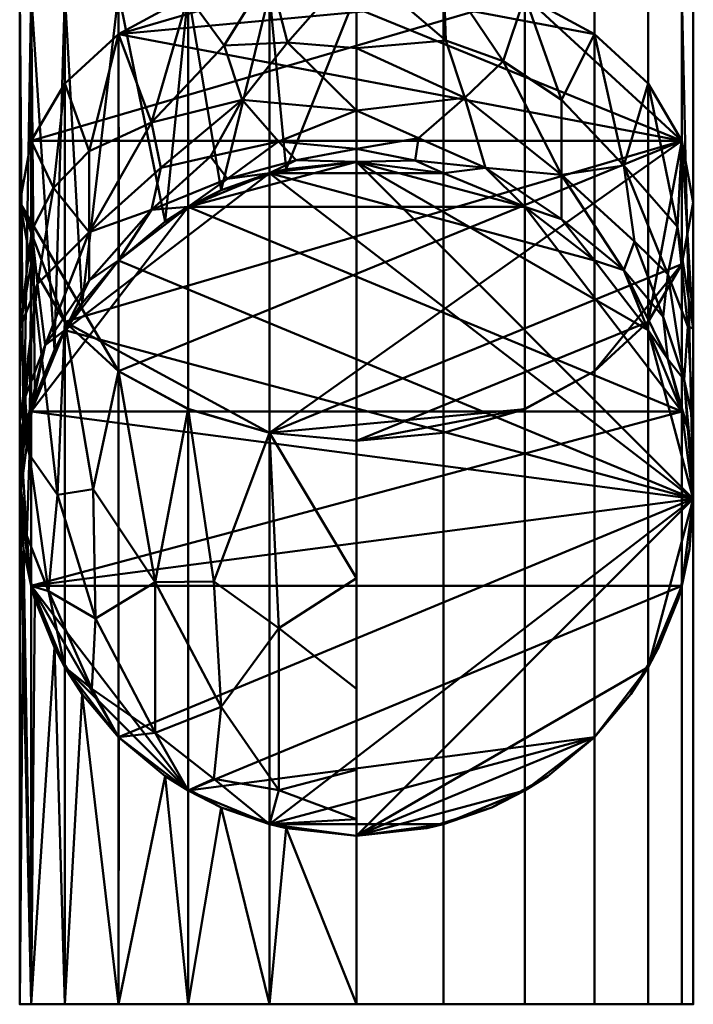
# Model space of a CAD drawing. Header units: inches. Extents: x 361 to 802, y -362 to 528.
# Tile 197 of 256: x 599 to 607, y 354 to 366. Entities that reach past the tile are written whole.
import ezdxf

# ---------------------------------------------------------------- set-up
doc = ezdxf.new("R2010")
doc.units = ezdxf.units.IN
doc.header["$MEASUREMENT"] = 0
doc.linetypes.add('Center', pattern=[1.25, 0.25, -0.1875, 0.625, -0.1875])
doc.layers.add('M-HVAC-DUCT', color=70, linetype='Continuous', lineweight=50)
doc.layers.add('M-HVAC-DUCT-CNTR', color=70, linetype='Center', lineweight=30)

# ---------------------------------------------------------------- blocks, each defined once
blk = doc.blocks.new('Round Tee - Standard-V8-3D - Electrical Coordination')
at = {"layer": 'M-HVAC-DUCT', "color": 215}
mesh = blk.add_polyface(dxfattribs=at)
corners = [(-6, 4), (-6, 3.864, 1.035), (-6, 3.464, 2), (-6, 2.828, 2.828), (-6, 2, 3.464), (-6, 1.035, 3.864), (-6, 0, 4), (0, 0, 4), (6, 0, 4), (6, 1.035, 3.864), (6, 2, 3.464), (6, 2.828, 2.828), (6, 3.464, 2), (6, 3.864, 1.035), (6, 4)]
mesh.append_faces([[corners[k] for k in face] for face in [(9, 10, 4, 5), (3, 4, 10, 11), (11, 12, 2, 3), (12, 13, 1, 2)]], dxfattribs={"vtx1": -1, "vtx3": -1, "color": 215})
mesh.append_faces([[corners[k] for k in face] for face in [(7, 8, 9)]], dxfattribs={"vtx2": -1, "color": 215})
mesh.append_faces([[corners[k] for k in face] for face in [(5, 6, 7, 9)]], dxfattribs={"vtx2": -1, "vtx3": -1, "color": 215})
mesh.append_faces([[corners[k] for k in face] for face in [(13, 14, 0, 1)]], dxfattribs={"vtx3": -1, "color": 215})
mesh = blk.add_polyface(dxfattribs=at)
corners = [(-6, 0, -4), (-6, 1.035, -3.864), (-6, 2, -3.464), (-6, 2.828, -2.828), (-6, 3.464, -2), (-6, 3.864, -1.035), (-6, 4), (6, 4), (6, 3.864, -1.035), (6, 3.464, -2), (6, 2.828, -2.828), (6, 2, -3.464), (6, 1.035, -3.864), (6, 0, -4), (0, 0, -4)]
mesh.append_faces([[corners[k] for k in face] for face in [(7, 8, 5, 6)]], dxfattribs={"vtx1": -1, "color": 215})
mesh.append_faces([[corners[k] for k in face] for face in [(8, 9, 4, 5), (3, 4, 9, 10), (10, 11, 2, 3), (11, 12, 1, 2)]], dxfattribs={"vtx1": -1, "vtx3": -1, "color": 215})
mesh.append_faces([[corners[k] for k in face] for face in [(14, 0, 1)]], dxfattribs={"vtx2": -1, "color": 215})
mesh.append_faces([[corners[k] for k in face] for face in [(12, 13, 14, 1)]], dxfattribs={"vtx2": -1, "vtx3": -1, "color": 215})
mesh = blk.add_polyface(dxfattribs=at)
corners = [(6, 0, 4), (6, -1.035, 3.864), (6, -2, 3.464), (6, -2.828, 2.828), (6, -3.464, 2), (6, -3.864, 1.035), (6, -4), (6, -3.864, -1.035), (6, -3.464, -2), (6, -2.828, -2.828), (6, -2, -3.464), (6, -1.035, -3.864), (6, 0, -4), (6, 1.035, -3.864), (6, 2, -3.464), (6, 2.828, -2.828), (6, 3.464, -2), (6, 3.864, -1.035), (6, 4), (6, 3.864, 1.035), (6, 3.464, 2), (6, 2.828, 2.828), (6, 2, 3.464), (6, 1.035, 3.864)]
mesh.append_faces([[corners[k] for k in face] for face in [(7, 5, 6), (18, 16, 17)]], dxfattribs={"vtx0": -1, "color": 215})
mesh.append_faces([[corners[k] for k in face] for face in [(1, 12, 23, 0)]], dxfattribs={"vtx0": -1, "vtx1": -1, "color": 215})
mesh.append_faces([[corners[k] for k in face] for face in [(12, 5, 9, 10)]], dxfattribs={"vtx0": -1, "vtx1": -1, "vtx3": -1, "color": 215})
mesh.append_faces([[corners[k] for k in face] for face in [(18, 12, 13, 14), (5, 7, 8, 9), (12, 19, 20, 21), (12, 3, 4, 5)]], dxfattribs={"vtx0": -1, "vtx3": -1, "color": 215})
mesh.append_faces([[corners[k] for k in face] for face in [(15, 16, 18, 14), (22, 23, 12, 21), (2, 3, 12, 1), (18, 19, 12)]], dxfattribs={"vtx1": -1, "vtx2": -1, "color": 215})
mesh.append_faces([[corners[k] for k in face] for face in [(10, 11, 12)]], dxfattribs={"vtx2": -1, "color": 215})
mesh = blk.add_polyface(dxfattribs=at)
corners = [(-6, 0, 4), (-6, -1.035, 3.864), (-6, -2, 3.464), (-6, -2.828, 2.828), (-6, -3.464, 2), (-6, -3.864, 1.035), (-6, -4), (-4, -4), (-3.911, -3.911, 0.837), (-3.663, -3.663, 1.608), (-3.291, -3.291, 2.273), (-2.834, -2.834, 2.823), (-2.32, -2.32, 3.259), (-1.767, -1.767, 3.588), (-1.19, -1.19, 3.819), (-0.599, -0.599, 3.955), (0, 0, 4), (6, -4), (6, -3.864, 1.035), (6, -3.464, 2), (6, -2.828, 2.828), (6, -2, 3.464), (6, -1.035, 3.864), (6, 0, 4), (0, 0, 4), (0.599, -0.599, 3.955), (1.19, -1.19, 3.819), (1.767, -1.767, 3.588), (2.32, -2.32, 3.259), (2.834, -2.834, 2.823), (3.291, -3.291, 2.273), (3.663, -3.663, 1.608), (3.911, -3.911, 0.837), (4, -4)]
mesh.append_faces([[corners[k] for k in face] for face in [(4, 10, 3), (6, 8, 5), (3, 12, 2), (12, 3, 11), (13, 2, 12), (31, 19, 30), (27, 22, 26)]], dxfattribs={"vtx0": -1, "vtx1": -1, "color": 215})
mesh.append_faces([[corners[k] for k in face] for face in [(9, 4, 5), (13, 1, 2), (15, 0, 1), (32, 17, 18), (31, 18, 19), (20, 29, 30), (30, 19, 20), (28, 20, 21), (27, 21, 22), (25, 22, 23), (20, 28, 29)]], dxfattribs={"vtx0": -1, "vtx2": -1, "color": 215})
mesh.append_faces([[corners[k] for k in face] for face in [(7, 8, 6), (24, 25, 23)]], dxfattribs={"vtx1": -1, "color": 215})
mesh.append_faces([[corners[k] for k in face] for face in [(8, 9, 5), (9, 10, 4), (10, 11, 3), (13, 14, 1), (14, 15, 1), (31, 32, 18), (27, 28, 21), (25, 26, 22)]], dxfattribs={"vtx1": -1, "vtx2": -1, "color": 215})
mesh.append_faces([[corners[k] for k in face] for face in [(15, 16, 0), (32, 33, 17)]], dxfattribs={"vtx2": -1, "color": 215})
mesh = blk.add_polyface(dxfattribs=at)
corners = [(-4, -6), (-3.864, -6, 1.035), (-3.464, -6, 2), (-2.828, -6, 2.828), (-2, -6, 3.464), (-1.035, -6, 3.864), (0, -6, 4), (0, 0, 4), (-0.599, -0.599, 3.955), (-1.19, -1.19, 3.819), (-1.767, -1.767, 3.588), (-2.32, -2.32, 3.259), (-2.834, -2.834, 2.823), (-3.291, -3.291, 2.273), (-3.663, -3.663, 1.608), (-3.911, -3.911, 0.837), (-4, -4)]
mesh.append_faces([[corners[k] for k in face] for face in [(14, 2, 13), (10, 5, 9)]], dxfattribs={"vtx0": -1, "vtx1": -1, "color": 215})
mesh.append_faces([[corners[k] for k in face] for face in [(15, 0, 1), (14, 1, 2), (3, 12, 13), (13, 2, 3), (11, 3, 4), (10, 4, 5), (8, 5, 6), (3, 11, 12)]], dxfattribs={"vtx0": -1, "vtx2": -1, "color": 215})
mesh.append_faces([[corners[k] for k in face] for face in [(7, 8, 6)]], dxfattribs={"vtx1": -1, "color": 215})
mesh.append_faces([[corners[k] for k in face] for face in [(14, 15, 1), (10, 11, 4), (8, 9, 5)]], dxfattribs={"vtx1": -1, "vtx2": -1, "color": 215})
mesh.append_faces([[corners[k] for k in face] for face in [(15, 16, 0)]], dxfattribs={"vtx2": -1, "color": 215})
mesh = blk.add_polyface(dxfattribs=at)
corners = [(0, -6, 4), (1.035, -6, 3.864), (2, -6, 3.464), (2.828, -6, 2.828), (3.464, -6, 2), (3.864, -6, 1.035), (4, -6), (4, -4), (3.911, -3.911, 0.837), (3.663, -3.663, 1.608), (3.291, -3.291, 2.273), (2.834, -2.834, 2.823), (2.32, -2.32, 3.259), (1.767, -1.767, 3.588), (1.19, -1.19, 3.819), (0.599, -0.599, 3.955), (0, 0, 4)]
mesh.append_faces([[corners[k] for k in face] for face in [(15, 1, 14), (10, 4, 9)]], dxfattribs={"vtx0": -1, "vtx1": -1, "color": 215})
mesh.append_faces([[corners[k] for k in face] for face in [(15, 0, 1), (12, 2, 3), (10, 3, 4), (9, 4, 5), (8, 5, 6), (3, 11, 12)]], dxfattribs={"vtx0": -1, "vtx2": -1, "color": 215})
mesh.append_faces([[corners[k] for k in face] for face in [(7, 8, 6)]], dxfattribs={"vtx1": -1, "color": 215})
mesh.append_faces([[corners[k] for k in face] for face in [(1, 2, 13), (12, 13, 2), (13, 14, 1), (10, 11, 3), (8, 9, 5)]], dxfattribs={"vtx1": -1, "vtx2": -1, "color": 215})
mesh.append_faces([[corners[k] for k in face] for face in [(15, 16, 0)]], dxfattribs={"vtx2": -1, "color": 215})
mesh = blk.add_polyface(dxfattribs=at)
corners = [(4, -6), (3.864, -6, -1.035), (3.464, -6, -2), (2.828, -6, -2.828), (2, -6, -3.464), (1.035, -6, -3.864), (0, -6, -4), (0, 0, -4), (0.599, -0.599, -3.955), (1.19, -1.19, -3.819), (1.767, -1.767, -3.588), (2.32, -2.32, -3.259), (2.834, -2.834, -2.823), (3.291, -3.291, -2.273), (3.663, -3.663, -1.608), (3.911, -3.911, -0.837), (4, -4)]
mesh.append_faces([[corners[k] for k in face] for face in [(14, 2, 13), (10, 5, 9)]], dxfattribs={"vtx0": -1, "vtx1": -1, "color": 215})
mesh.append_faces([[corners[k] for k in face] for face in [(15, 0, 1), (14, 1, 2), (3, 12, 13), (13, 2, 3), (11, 3, 4), (10, 4, 5), (8, 5, 6), (3, 11, 12)]], dxfattribs={"vtx0": -1, "vtx2": -1, "color": 215})
mesh.append_faces([[corners[k] for k in face] for face in [(7, 8, 6)]], dxfattribs={"vtx1": -1, "color": 215})
mesh.append_faces([[corners[k] for k in face] for face in [(14, 15, 1), (10, 11, 4), (8, 9, 5)]], dxfattribs={"vtx1": -1, "vtx2": -1, "color": 215})
mesh.append_faces([[corners[k] for k in face] for face in [(15, 16, 0)]], dxfattribs={"vtx2": -1, "color": 215})
mesh = blk.add_polyface(dxfattribs=at)
corners = [(0, -6, 4), (-1.035, -6, 3.864), (-2, -6, 3.464), (-2.828, -6, 2.828), (-3.464, -6, 2), (-3.864, -6, 1.035), (-4, -6), (-3.864, -6, -1.035), (-3.464, -6, -2), (-2.828, -6, -2.828), (-2, -6, -3.464), (-1.035, -6, -3.864), (0, -6, -4), (1.035, -6, -3.864), (2, -6, -3.464), (2.828, -6, -2.828), (3.464, -6, -2), (3.864, -6, -1.035), (4, -6), (3.864, -6, 1.035), (3.464, -6, 2), (2.828, -6, 2.828), (2, -6, 3.464), (1.035, -6, 3.864)]
mesh.append_faces([[corners[k] for k in face] for face in [(3, 12, 2), (19, 12, 18)]], dxfattribs={"vtx0": -1, "vtx1": -1, "color": 215})
mesh.append_faces([[corners[k] for k in face] for face in [(12, 5, 9, 10), (12, 23, 1, 2)]], dxfattribs={"vtx0": -1, "vtx1": -1, "vtx3": -1, "color": 215})
mesh.append_faces([[corners[k] for k in face] for face in [(18, 12, 13, 14), (5, 7, 8, 9), (12, 19, 20, 21), (12, 3, 4, 5)]], dxfattribs={"vtx0": -1, "vtx3": -1, "color": 215})
mesh.append_faces([[corners[k] for k in face] for face in [(6, 7, 5), (17, 18, 16), (0, 1, 23)]], dxfattribs={"vtx1": -1, "color": 215})
mesh.append_faces([[corners[k] for k in face] for face in [(15, 16, 18, 14), (22, 23, 12, 21)]], dxfattribs={"vtx1": -1, "vtx2": -1, "color": 215})
mesh.append_faces([[corners[k] for k in face] for face in [(10, 11, 12)]], dxfattribs={"vtx2": -1, "color": 215})
blk = doc.blocks.new('Round Elbow - 1_5 D-1397765-3D - Electrical Coordination')
at = {"layer": 'M-HVAC-DUCT', "color": 215}
mesh = blk.add_polyface(dxfattribs=at)
corners = [(0.686, 6.343), (-0.526, 5.348), (-1.909, 4.609), (-3.41, 4.154), (-4.971, 4), (-4.971, 3.864, 1.035), (-4.971, 3.464, 2), (-4.971, 2.828, 2.828), (-4.971, 2, 3.464), (-4.971, 1.035, 3.864), (-4.971, 0, 4), (-2.629, 0.231, 4), (-0.378, 0.913, 4), (1.696, 2.022, 4), (3.515, 3.515, 4), (2.783, 4.247, 3.864), (2.101, 4.929, 3.464), (1.515, 5.515, 2.828), (1.065, 5.964, 2), (0.783, 6.247, 1.035), (-1.31, 3.163, 3.173), (-2.579, 4.117, 1.357), (-1.86, 1.747, 3.788), (-0.4, 4.449, 2.435), (-2.892, 3.422, 2.435), (0.492, 3.069, 3.696), (-1.148, 4.848, 0.928), (-3.245, 2.592, 3.173), (0.462, 4.127, 3.173), (0.34, 2.065, 3.932), (-0.086, 5.284, 1.531), (-1.287, 4.457, 1.732), (1.84, 2.98, 3.939), (-3.348, 1.872, 3.6), (-3.322, 1.185, 3.857), (-1.638, 3.915, 2.325), (-3.631, 4.027, 0.818), (-3.854, 3.753, 1.572), (-0.138, 5.544, 0.716)]
mesh.append_faces([[corners[k] for k in face] for face in [(5, 36, 4), (4, 36, 3), (16, 25, 15), (17, 28, 16), (14, 32, 13), (9, 33, 8), (10, 34, 9), (0, 38, 19)]], dxfattribs={"vtx0": -1, "vtx1": -1, "color": 215})
mesh.append_faces([[corners[k] for k in face] for face in [(26, 31, 30), (21, 37, 24), (23, 31, 35), (27, 24, 7), (20, 27, 33), (34, 22, 33), (37, 21, 36), (34, 33, 9), (35, 20, 23), (23, 28, 17), (22, 12, 29), (20, 22, 25), (33, 27, 8), (25, 16, 28), (24, 27, 20), (26, 2, 21), (20, 28, 23), (19, 38, 30), (38, 1, 26), (32, 29, 13), (29, 32, 25), (22, 29, 25), (25, 28, 20), (31, 26, 21), (23, 18, 30), (35, 21, 24), (23, 30, 31), (25, 32, 15), (20, 33, 22), (11, 22, 34), (21, 35, 31), (20, 35, 24), (2, 36, 21), (5, 37, 36), (24, 37, 6), (30, 38, 26)]], dxfattribs={"vtx0": -1, "vtx1": -1, "vtx2": -1, "color": 215})
mesh.append_faces([[corners[k] for k in face] for face in [(22, 11, 12), (24, 6, 7), (32, 14, 15), (37, 5, 6)]], dxfattribs={"vtx0": -1, "vtx2": -1, "color": 215})
mesh.append_faces([[corners[k] for k in face] for face in [(10, 11, 34), (7, 8, 27), (2, 3, 36), (12, 13, 29), (17, 18, 23), (1, 2, 26), (0, 1, 38), (18, 19, 30)]], dxfattribs={"vtx1": -1, "vtx2": -1, "color": 215})
mesh = blk.add_polyface(dxfattribs=at)
corners = [(3.515, 3.515, -4), (1.696, 2.022, -4), (-0.378, 0.913, -4), (-2.629, 0.231, -4), (-4.971, 0, -4), (-4.971, 1.035, -3.864), (-4.971, 2, -3.464), (-4.971, 2.828, -2.828), (-4.971, 3.464, -2), (-4.971, 3.864, -1.035), (-4.971, 4), (-3.41, 4.154), (-1.909, 4.609), (-0.526, 5.348), (0.686, 6.343), (0.783, 6.247, -1.035), (1.065, 5.964, -2), (1.515, 5.515, -2.828), (2.101, 4.929, -3.464), (2.783, 4.247, -3.864), (-1.593, 3.845, -2.435), (-1.72, 2.048, -3.696), (-2.587, 4.141, -1.286), (-0.018, 3.817, -3.173), (-0.638, 4.916, -1.531), (-2.944, 2.652, -3.173), (0.246, 2.24, -3.89), (-3.378, 3.318, -2.435), (0.042, 4.735, -2.435), (-1.167, 4.885, -0.735), (-1.694, 1.199, -3.936), (-3.211, 1.351, -3.814), (1.192, 3.537, -3.696), (-0.113, 5.567, -0.698), (-0.263, 2.79, -3.641), (-1.368, 2.951, -3.3), (-3.642, 3.706, -1.743), (-3.743, 3.95, -1.06), (1.789, 2.965, -3.935)]
mesh.append_faces([[corners[k] for k in face] for face in [(13, 29, 12), (8, 27, 7), (15, 33, 14), (3, 30, 2), (6, 31, 5), (14, 33, 13), (9, 36, 8), (10, 37, 9), (0, 38, 19)]], dxfattribs={"vtx0": -1, "vtx1": -1, "color": 215})
mesh.append_faces([[corners[k] for k in face] for face in [(23, 34, 35), (19, 38, 32), (27, 25, 7), (25, 27, 20), (25, 31, 6), (20, 28, 23), (25, 21, 31), (30, 31, 21), (35, 20, 23), (20, 27, 36), (24, 29, 33), (22, 29, 24), (20, 22, 24), (37, 36, 9), (37, 22, 36), (36, 27, 8), (26, 34, 32), (26, 2, 30), (22, 12, 29), (38, 1, 26), (24, 16, 28), (24, 28, 20), (33, 29, 13), (23, 28, 17), (31, 3, 5), (26, 30, 21), (3, 31, 30), (34, 26, 21), (23, 18, 32), (24, 33, 15), (35, 21, 25), (23, 32, 34), (21, 35, 34), (20, 35, 25), (20, 36, 22), (11, 22, 37), (32, 38, 26)]], dxfattribs={"vtx0": -1, "vtx1": -1, "vtx2": -1, "color": 215})
mesh.append_faces([[corners[k] for k in face] for face in [(22, 11, 12), (23, 17, 18), (25, 6, 7), (32, 18, 19), (26, 1, 2), (24, 15, 16)]], dxfattribs={"vtx0": -1, "vtx2": -1, "color": 215})
mesh.append_faces([[corners[k] for k in face] for face in [(4, 5, 3)]], dxfattribs={"vtx1": -1, "color": 215})
mesh.append_faces([[corners[k] for k in face] for face in [(10, 11, 37), (16, 17, 28), (0, 1, 38)]], dxfattribs={"vtx1": -1, "vtx2": -1, "color": 215})
mesh = blk.add_polyface(dxfattribs=at)
corners = [(3.515, 3.515, 4), (4.247, 2.783, 3.864), (4.929, 2.101, 3.464), (5.515, 1.515, 2.828), (5.964, 1.065, 2), (6.247, 0.783, 1.035), (6.343, 0.686), (6.247, 0.783, -1.035), (5.964, 1.065, -2), (5.515, 1.515, -2.828), (4.929, 2.101, -3.464), (4.247, 2.783, -3.864), (3.515, 3.515, -4), (2.783, 4.247, -3.864), (2.101, 4.929, -3.464), (1.515, 5.515, -2.828), (1.065, 5.964, -2), (0.783, 6.247, -1.035), (0.686, 6.343), (0.783, 6.247, 1.035), (1.065, 5.964, 2), (1.515, 5.515, 2.828), (2.101, 4.929, 3.464), (2.783, 4.247, 3.864)]
mesh.append_faces([[corners[k] for k in face] for face in [(7, 5, 6), (18, 16, 17), (3, 1, 2)]], dxfattribs={"vtx0": -1, "color": 215})
mesh.append_faces([[corners[k] for k in face] for face in [(19, 12, 18)]], dxfattribs={"vtx0": -1, "vtx1": -1, "color": 215})
mesh.append_faces([[corners[k] for k in face] for face in [(12, 23, 1, 3)]], dxfattribs={"vtx0": -1, "vtx1": -1, "vtx2": -1, "vtx3": -1, "color": 215})
mesh.append_faces([[corners[k] for k in face] for face in [(12, 5, 9, 10), (12, 19, 22, 23)]], dxfattribs={"vtx0": -1, "vtx1": -1, "vtx3": -1, "color": 215})
mesh.append_faces([[corners[k] for k in face] for face in [(18, 12, 13, 14)]], dxfattribs={"vtx0": -1, "vtx3": -1, "color": 215})
mesh.append_faces([[corners[k] for k in face] for face in [(0, 1, 23)]], dxfattribs={"vtx1": -1, "color": 215})
mesh.append_faces([[corners[k] for k in face] for face in [(15, 16, 18, 14), (8, 9, 5, 7), (4, 5, 12, 3)]], dxfattribs={"vtx1": -1, "vtx2": -1, "color": 215})
mesh.append_faces([[corners[k] for k in face] for face in [(10, 11, 12)]], dxfattribs={"vtx2": -1, "color": 215})
mesh.append_faces([[corners[k] for k in face] for face in [(19, 20, 21, 22)]], dxfattribs={"vtx3": -1, "color": 215})
mesh = blk.add_polyface(dxfattribs=at)
corners = [(-4.971, 0, 4), (-4.971, 1.035, 3.864), (-4.971, 2, 3.464), (-4.971, 2.828, 2.828), (-4.971, 3.464, 2), (-4.971, 3.864, 1.035), (-4.971, 4), (-4.971, 3.864, -1.035), (-4.971, 3.464, -2), (-4.971, 2.828, -2.828), (-4.971, 2, -3.464), (-4.971, 1.035, -3.864), (-4.971, 0, -4), (-4.971, -1.035, -3.864), (-4.971, -2, -3.464), (-4.971, -2.828, -2.828), (-4.971, -3.464, -2), (-4.971, -3.864, -1.035), (-4.971, -4), (-4.971, -3.864, 1.035), (-4.971, -3.464, 2), (-4.971, -2.828, 2.828), (-4.971, -2, 3.464), (-4.971, -1.035, 3.864)]
mesh.append_faces([[corners[k] for k in face] for face in [(18, 14, 15, 16), (11, 1, 2, 3), (11, 19, 20, 21)]], dxfattribs={"vtx0": -1, "vtx3": -1, "color": 215})
mesh.append_faces([[corners[k] for k in face] for face in [(17, 18, 16), (6, 7, 5)]], dxfattribs={"vtx1": -1, "color": 215})
mesh.append_faces([[corners[k] for k in face] for face in [(10, 11, 5, 9), (8, 9, 5, 7), (4, 5, 11, 3)]], dxfattribs={"vtx1": -1, "vtx2": -1, "color": 215})
mesh.append_faces([[corners[k] for k in face] for face in [(18, 19, 11, 14), (0, 1, 11, 21)]], dxfattribs={"vtx1": -1, "vtx2": -1, "vtx3": -1, "color": 215})
mesh.append_faces([[corners[k] for k in face] for face in [(11, 12, 13, 14), (21, 22, 23, 0)]], dxfattribs={"vtx3": -1, "color": 215})
mesh = blk.add_polyface(dxfattribs=at)
corners = [(3.515, 3.515, 4), (1.696, 2.022, 4), (-0.378, 0.913, 4), (-2.629, 0.231, 4), (-4.971, 0, 4), (-4.971, -1.035, 3.864), (-4.971, -2, 3.464), (-4.971, -2.828, 2.828), (-4.971, -3.464, 2), (-4.971, -3.864, 1.035), (-4.971, -4), (-2.468, -3.803), (-0.026, -3.217), (2.293, -2.256), (4.434, -0.944), (6.343, 0.686), (6.247, 0.783, 1.035), (5.964, 1.065, 2), (5.515, 1.515, 2.828), (4.929, 2.101, 3.464), (4.247, 2.783, 3.864), (1.023, -2.47, 1.609), (0.589, -1.421, 3.101), (-1.287, -3.459, 0.923), (3.356, -1.536, 0.923), (1.646, 0.096, 3.657), (-1.111, -0.371, 3.883), (2.938, -0.989, 2.39), (-1.378, -2.777, 2.39), (-1.453, -1.388, 3.55), (-2.43, -2.271, 3.126), (3.722, -0.981, 1.696), (-1.938, -3.325, 1.696), (1.62, 0.997, 3.914), (3.335, 0.144, 3.142)]
mesh.append_faces([[corners[k] for k in face] for face in [(5, 3, 4), (16, 14, 15)]], dxfattribs={"vtx0": -1, "color": 215})
mesh.append_faces([[corners[k] for k in face] for face in [(19, 34, 18), (9, 32, 8), (2, 33, 1)]], dxfattribs={"vtx0": -1, "vtx1": -1, "color": 215})
mesh.append_faces([[corners[k] for k in face] for face in [(21, 28, 32), (32, 23, 21), (9, 11, 23), (30, 22, 29), (25, 33, 26), (3, 5, 26), (26, 29, 25), (14, 16, 24), (21, 23, 24), (21, 31, 27), (28, 30, 7), (6, 30, 29), (31, 21, 24), (26, 33, 2), (28, 27, 22), (34, 27, 18), (25, 29, 22), (22, 34, 25), (5, 29, 26), (30, 28, 22), (27, 28, 21), (9, 23, 32), (16, 31, 24), (17, 27, 31), (28, 8, 32), (20, 33, 25), (25, 34, 19), (27, 34, 22)]], dxfattribs={"vtx0": -1, "vtx1": -1, "vtx2": -1, "color": 215})
mesh.append_faces([[corners[k] for k in face] for face in [(23, 11, 12), (28, 7, 8), (31, 16, 17), (33, 0, 1), (30, 6, 7), (29, 5, 6)]], dxfattribs={"vtx0": -1, "vtx2": -1, "color": 215})
mesh.append_faces([[corners[k] for k in face] for face in [(2, 3, 26), (20, 0, 33), (13, 14, 24), (17, 18, 27), (19, 20, 25)]], dxfattribs={"vtx1": -1, "vtx2": -1, "color": 215})
mesh.append_faces([[corners[k] for k in face] for face in [(12, 13, 24, 23)]], dxfattribs={"vtx1": -1, "vtx2": -1, "vtx3": -1, "color": 215})
mesh.append_faces([[corners[k] for k in face] for face in [(9, 10, 11)]], dxfattribs={"vtx2": -1, "color": 215})
blk = doc.blocks.new('ST-VDC-01_HVAC_REF_v001_rvt_rvt-1-3D - Electrical Coordination')
at = {"layer": 'M-HVAC-DUCT-CNTR', "color": 5}
for p, q in [((603.394, 363.394, 156.627), (603.394, 376.749, 143.272)), ((603.394, 363.394, 156.627), (603.394, 376.749, 143.272)), ((603.394, 365.879, 193), (603.394, 353.879, 193)), ((603.394, 359.879, 187), (603.394, 359.879, 165.112)), ((603.394, 359.879, 187), (603.394, 359.879, 165.112)), ((603.394, 359.879, 187), (603.394, 359.879, 193))]:
    blk.add_line(p, q, dxfattribs=at)
at = {"layer": 'M-HVAC-DUCT-CNTR', "color": 5, "extrusion": (-1, 0, 0)}
blk.add_arc((-371.879, 165.112, -603.394), 12, 315, 360, dxfattribs=at)
at = {"layer": 'M-HVAC-DUCT', "color": 5, "linetype": 'Center', "lineweight": 30, "extrusion": (-1, 0, 0), "rotation": 44.99999999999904}
blk.add_blockref('Round Elbow - 1_5 D-1397765-3D - Electrical Coordination', (-359.879, 160.142, -603.394), dxfattribs=at)
at = {"layer": 'M-HVAC-DUCT', "color": 5, "linetype": 'Center', "lineweight": 30, "extrusion": (-1, 0, 0)}
blk.add_blockref('Round Tee - Standard-V8-3D - Electrical Coordination', (-359.879, 193, -603.394), dxfattribs=at)
at = {"layer": 'M-HVAC-DUCT', "color": 215}
mesh = blk.add_polyface(dxfattribs=at)
corners = [(599.394, 363.394, 156.627), (599.53, 364.126, 157.359), (599.93, 364.808, 158.041), (600.566, 365.394, 158.627), (601.394, 365.843, 159.077), (602.359, 366.126, 159.359), (603.394, 366.222, 159.455), (603.394, 379.577, 146.1), (602.359, 379.481, 146.004), (601.394, 379.198, 145.721), (600.566, 378.749, 145.272), (599.93, 378.163, 144.686), (599.53, 377.481, 144.004), (599.394, 376.749, 143.272)]
mesh.append_faces([[corners[k] for k in face] for face in [(7, 8, 5, 6)]], dxfattribs={"vtx1": -1, "color": 215})
mesh.append_faces([[corners[k] for k in face] for face in [(8, 9, 4, 5), (3, 4, 9, 10), (11, 12, 1, 2), (2, 3, 10, 11)]], dxfattribs={"vtx1": -1, "vtx3": -1, "color": 215})
mesh.append_faces([[corners[k] for k in face] for face in [(12, 13, 0, 1)]], dxfattribs={"vtx3": -1, "color": 215})
mesh = blk.add_polyface(dxfattribs=at)
corners = [(603.394, 366.222, 159.455), (604.429, 366.126, 159.359), (605.394, 365.843, 159.077), (606.222, 365.394, 158.627), (606.858, 364.808, 158.041), (607.258, 364.126, 157.359), (607.394, 363.394, 156.627), (607.394, 376.749, 143.272), (607.258, 377.481, 144.004), (606.858, 378.163, 144.686), (606.222, 378.749, 145.272), (605.394, 379.198, 145.721), (604.429, 379.481, 146.004), (603.394, 379.577, 146.1)]
mesh.append_faces([[corners[k] for k in face] for face in [(8, 9, 4, 5), (3, 4, 9, 10), (11, 12, 1, 2), (2, 3, 10, 11)]], dxfattribs={"vtx1": -1, "vtx3": -1, "color": 215})
mesh.append_faces([[corners[k] for k in face] for face in [(6, 7, 8, 5)]], dxfattribs={"vtx2": -1, "color": 215})
mesh.append_faces([[corners[k] for k in face] for face in [(12, 13, 0, 1)]], dxfattribs={"vtx3": -1, "color": 215})
mesh = blk.add_polyface(dxfattribs=at)
corners = [(603.394, 360.565, 153.799), (602.359, 360.662, 153.895), (601.394, 360.944, 154.178), (600.566, 361.394, 154.627), (599.93, 361.979, 155.213), (599.53, 362.662, 155.895), (599.394, 363.394, 156.627), (599.394, 376.749, 143.272), (599.53, 376.017, 142.54), (599.93, 375.335, 141.857), (600.566, 374.749, 141.272), (601.394, 374.299, 140.822), (602.359, 374.017, 140.54), (603.394, 373.92, 140.443)]
mesh.append_faces([[corners[k] for k in face] for face in [(7, 8, 5, 6)]], dxfattribs={"vtx1": -1, "color": 215})
mesh.append_faces([[corners[k] for k in face] for face in [(8, 9, 4, 5), (3, 4, 9, 10), (11, 12, 1, 2), (2, 3, 10, 11)]], dxfattribs={"vtx1": -1, "vtx3": -1, "color": 215})
mesh.append_faces([[corners[k] for k in face] for face in [(12, 13, 0, 1)]], dxfattribs={"vtx3": -1, "color": 215})
mesh = blk.add_polyface(dxfattribs=at)
corners = [(607.394, 363.394, 156.627), (607.258, 362.662, 155.895), (606.858, 361.979, 155.213), (606.222, 361.394, 154.627), (605.394, 360.944, 154.178), (604.429, 360.662, 153.895), (603.394, 360.565, 153.799), (603.394, 373.92, 140.443), (604.429, 374.017, 140.54), (605.394, 374.299, 140.822), (606.222, 374.749, 141.272), (606.858, 375.335, 141.857), (607.258, 376.017, 142.54), (607.394, 376.749, 143.272)]
mesh.append_faces([[corners[k] for k in face] for face in [(7, 8, 5, 6)]], dxfattribs={"vtx1": -1, "color": 215})
mesh.append_faces([[corners[k] for k in face] for face in [(8, 9, 4, 5), (3, 4, 9, 10), (11, 12, 1, 2), (2, 3, 10, 11)]], dxfattribs={"vtx1": -1, "vtx3": -1, "color": 215})
mesh.append_faces([[corners[k] for k in face] for face in [(12, 13, 0, 1)]], dxfattribs={"vtx3": -1, "color": 215})
mesh = blk.add_polyface(dxfattribs=at)
corners = [(607.394, 363.394, 156.627), (607.258, 364.126, 157.359), (606.858, 364.808, 158.041), (606.222, 365.394, 158.627), (605.394, 365.843, 159.077), (604.429, 366.126, 159.359), (603.394, 366.222, 159.455), (602.359, 366.126, 159.359), (601.394, 365.843, 159.077), (600.566, 365.394, 158.627), (599.93, 364.808, 158.041), (599.53, 364.126, 157.359), (599.394, 363.394, 156.627), (599.53, 362.662, 155.895), (599.93, 361.979, 155.213), (600.566, 361.394, 154.627), (601.394, 360.944, 154.178), (602.359, 360.662, 153.895), (603.394, 360.565, 153.799), (604.429, 360.662, 153.895), (605.394, 360.944, 154.178), (606.222, 361.394, 154.627), (606.858, 361.979, 155.213), (607.258, 362.662, 155.895)]
mesh.append_faces([[corners[k] for k in face] for face in [(1, 4, 11)]], dxfattribs={"vtx0": -1, "vtx1": -1, "vtx2": -1, "color": 215})
mesh.append_faces([[corners[k] for k in face] for face in [(1, 14, 17, 23)]], dxfattribs={"vtx0": -1, "vtx1": -1, "vtx2": -1, "vtx3": -1, "color": 215})
mesh.append_faces([[corners[k] for k in face] for face in [(14, 1, 11, 12)]], dxfattribs={"vtx0": -1, "vtx1": -1, "vtx3": -1, "color": 215})
mesh.append_faces([[corners[k] for k in face] for face in [(17, 20, 21, 23)]], dxfattribs={"vtx0": -1, "vtx2": -1, "vtx3": -1, "color": 215})
mesh.append_faces([[corners[k] for k in face] for face in [(13, 14, 12), (0, 1, 23), (19, 20, 17, 18), (22, 23, 21)]], dxfattribs={"vtx1": -1, "color": 215})
mesh.append_faces([[corners[k] for k in face] for face in [(5, 6, 9, 4)]], dxfattribs={"vtx1": -1, "vtx2": -1, "color": 215})
mesh.append_faces([[corners[k] for k in face] for face in [(2, 3, 4, 1)]], dxfattribs={"vtx2": -1, "color": 215})
mesh.append_faces([[corners[k] for k in face] for face in [(9, 10, 11, 4)]], dxfattribs={"vtx2": -1, "vtx3": -1, "color": 215})
mesh.append_faces([[corners[k] for k in face] for face in [(6, 7, 8, 9), (14, 15, 16, 17)]], dxfattribs={"vtx3": -1, "color": 215})
mesh = blk.add_polyface(dxfattribs=at)
corners = [(603.394, 363.879, 187), (602.359, 363.743, 187), (601.394, 363.343, 187), (600.566, 362.707, 187), (599.93, 361.879, 187), (599.53, 360.914, 187), (599.394, 359.879, 187), (599.53, 358.844, 187), (599.93, 357.879, 187), (600.566, 357.05, 187), (601.394, 356.415, 187), (602.359, 356.015, 187), (603.394, 355.879, 187), (604.429, 356.015, 187), (605.394, 356.415, 187), (606.222, 357.05, 187), (606.858, 357.879, 187), (607.258, 358.844, 187), (607.394, 359.879, 187), (607.258, 360.914, 187), (606.858, 361.879, 187), (606.222, 362.707, 187), (605.394, 363.343, 187), (604.429, 363.743, 187)]
mesh.append_faces([[corners[k] for k in face] for face in [(15, 12, 13, 14)]], dxfattribs={"vtx0": -1, "color": 215})
mesh.append_faces([[corners[k] for k in face] for face in [(19, 7, 17, 18), (12, 15, 10, 11), (7, 19, 5, 6)]], dxfattribs={"vtx0": -1, "vtx1": -1, "color": 215})
mesh.append_faces([[corners[k] for k in face] for face in [(10, 17, 7)]], dxfattribs={"vtx0": -1, "vtx1": -1, "vtx2": -1, "color": 215})
mesh.append_faces([[corners[k] for k in face] for face in [(19, 22, 2, 5)]], dxfattribs={"vtx0": -1, "vtx1": -1, "vtx2": -1, "vtx3": -1, "color": 215})
mesh.append_faces([[corners[k] for k in face] for face in [(22, 23, 0), (8, 9, 10, 7), (3, 4, 5, 2)]], dxfattribs={"vtx2": -1, "color": 215})
mesh.append_faces([[corners[k] for k in face] for face in [(15, 16, 17, 10), (0, 1, 2, 22)]], dxfattribs={"vtx2": -1, "vtx3": -1, "color": 215})
mesh.append_faces([[corners[k] for k in face] for face in [(19, 20, 21, 22)]], dxfattribs={"vtx3": -1, "color": 215})
mesh = blk.add_polyface(dxfattribs=at)
corners = [(603.394, 363.879, 165.112), (604.429, 363.743, 165.112), (605.394, 363.343, 165.112), (606.222, 362.707, 165.112), (606.858, 361.879, 165.112), (607.258, 360.914, 165.112), (607.394, 359.879, 165.112), (607.258, 358.844, 165.112), (606.858, 357.879, 165.112), (606.222, 357.05, 165.112), (605.394, 356.415, 165.112), (604.429, 356.015, 165.112), (603.394, 355.879, 165.112), (602.359, 356.015, 165.112), (601.394, 356.415, 165.112), (600.566, 357.05, 165.112), (599.93, 357.879, 165.112), (599.53, 358.844, 165.112), (599.394, 359.879, 165.112), (599.53, 360.914, 165.112), (599.93, 361.879, 165.112), (600.566, 362.707, 165.112), (601.394, 363.343, 165.112), (602.359, 363.743, 165.112)]
mesh.append_faces([[corners[k] for k in face] for face in [(16, 14, 15), (0, 22, 23)]], dxfattribs={"vtx0": -1, "color": 215})
mesh.append_faces([[corners[k] for k in face] for face in [(7, 17, 5, 6), (14, 9, 12, 13), (19, 5, 17, 18)]], dxfattribs={"vtx0": -1, "vtx1": -1, "color": 215})
mesh.append_faces([[corners[k] for k in face] for face in [(17, 7, 14, 16), (19, 22, 5)]], dxfattribs={"vtx0": -1, "vtx1": -1, "vtx2": -1, "color": 215})
mesh.append_faces([[corners[k] for k in face] for face in [(2, 5, 22, 0)]], dxfattribs={"vtx0": -1, "vtx1": -1, "vtx2": -1, "vtx3": -1, "color": 215})
mesh.append_faces([[corners[k] for k in face] for face in [(11, 12, 9, 10)]], dxfattribs={"vtx1": -1, "color": 215})
mesh.append_faces([[corners[k] for k in face] for face in [(3, 4, 5, 2), (0, 1, 2)]], dxfattribs={"vtx2": -1, "color": 215})
mesh.append_faces([[corners[k] for k in face] for face in [(7, 8, 9, 14)]], dxfattribs={"vtx2": -1, "vtx3": -1, "color": 215})
mesh.append_faces([[corners[k] for k in face] for face in [(19, 20, 21, 22)]], dxfattribs={"vtx3": -1, "color": 215})
mesh = blk.add_polyface(dxfattribs=at)
corners = [(599.394, 359.879, 187), (599.53, 360.914, 187), (599.93, 361.879, 187), (600.566, 362.707, 187), (601.394, 363.343, 187), (602.359, 363.743, 187), (603.394, 363.879, 187), (603.394, 363.879, 165.112), (602.359, 363.743, 165.112), (601.394, 363.343, 165.112), (600.566, 362.707, 165.112), (599.93, 361.879, 165.112), (599.53, 360.914, 165.112), (599.394, 359.879, 165.112)]
mesh.append_faces([[corners[k] for k in face] for face in [(8, 9, 4, 5), (3, 4, 9, 10), (11, 12, 1, 2), (2, 3, 10, 11)]], dxfattribs={"vtx1": -1, "vtx3": -1, "color": 215})
mesh.append_faces([[corners[k] for k in face] for face in [(6, 7, 8, 5)]], dxfattribs={"vtx2": -1, "color": 215})
mesh.append_faces([[corners[k] for k in face] for face in [(12, 13, 0, 1)]], dxfattribs={"vtx3": -1, "color": 215})
mesh = blk.add_polyface(dxfattribs=at)
corners = [(603.394, 363.879, 187), (604.429, 363.743, 187), (605.394, 363.343, 187), (606.222, 362.707, 187), (606.858, 361.879, 187), (607.258, 360.914, 187), (607.394, 359.879, 187), (607.394, 359.879, 165.112), (607.258, 360.914, 165.112), (606.858, 361.879, 165.112), (606.222, 362.707, 165.112), (605.394, 363.343, 165.112), (604.429, 363.743, 165.112), (603.394, 363.879, 165.112)]
mesh.append_faces([[corners[k] for k in face] for face in [(7, 8, 5, 6)]], dxfattribs={"vtx1": -1, "color": 215})
mesh.append_faces([[corners[k] for k in face] for face in [(8, 9, 4, 5), (3, 4, 9, 10), (11, 12, 1, 2), (2, 3, 10, 11)]], dxfattribs={"vtx1": -1, "vtx3": -1, "color": 215})
mesh.append_faces([[corners[k] for k in face] for face in [(12, 13, 0, 1)]], dxfattribs={"vtx3": -1, "color": 215})
mesh = blk.add_polyface(dxfattribs=at)
corners = [(603.394, 355.879, 187), (602.359, 356.015, 187), (601.394, 356.415, 187), (600.566, 357.05, 187), (599.93, 357.879, 187), (599.53, 358.844, 187), (599.394, 359.879, 187), (599.394, 359.879, 165.112), (599.53, 358.844, 165.112), (599.93, 357.879, 165.112), (600.566, 357.05, 165.112), (601.394, 356.415, 165.112), (602.359, 356.015, 165.112), (603.394, 355.879, 165.112)]
mesh.append_faces([[corners[k] for k in face] for face in [(7, 8, 5, 6)]], dxfattribs={"vtx1": -1, "color": 215})
mesh.append_faces([[corners[k] for k in face] for face in [(8, 9, 4, 5), (3, 4, 9, 10), (11, 12, 1, 2), (2, 3, 10, 11)]], dxfattribs={"vtx1": -1, "vtx3": -1, "color": 215})
mesh.append_faces([[corners[k] for k in face] for face in [(12, 13, 0, 1)]], dxfattribs={"vtx3": -1, "color": 215})
mesh = blk.add_polyface(dxfattribs=at)
corners = [(607.394, 359.879, 187), (607.258, 358.844, 187), (606.858, 357.879, 187), (606.222, 357.05, 187), (605.394, 356.415, 187), (604.429, 356.015, 187), (603.394, 355.879, 187), (603.394, 355.879, 165.112), (604.429, 356.015, 165.112), (605.394, 356.415, 165.112), (606.222, 357.05, 165.112), (606.858, 357.879, 165.112), (607.258, 358.844, 165.112), (607.394, 359.879, 165.112)]
mesh.append_faces([[corners[k] for k in face] for face in [(7, 8, 5, 6)]], dxfattribs={"vtx1": -1, "color": 215})
mesh.append_faces([[corners[k] for k in face] for face in [(8, 9, 4, 5), (3, 4, 9, 10), (11, 12, 1, 2), (2, 3, 10, 11)]], dxfattribs={"vtx1": -1, "vtx3": -1, "color": 215})
mesh.append_faces([[corners[k] for k in face] for face in [(12, 13, 0, 1)]], dxfattribs={"vtx3": -1, "color": 215})

msp = doc.modelspace()

# ---------------------------------------------------------------- block references
at = {"color": 5, "linetype": 'Center', "lineweight": 30}
msp.add_blockref('ST-VDC-01_HVAC_REF_v001_rvt_rvt-1-3D - Electrical Coordination', (0, 0), dxfattribs=at)

doc.saveas('drawing.dxf')
